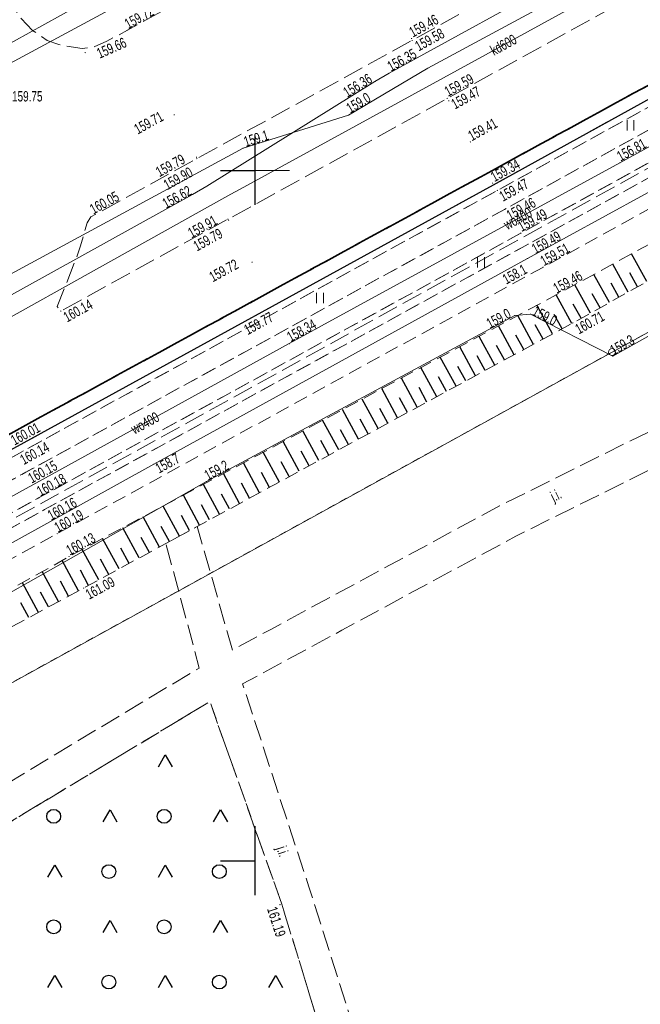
# Model space of a CAD drawing. Header units: metres. Extents: x 0 to 8443948, y 0 to 5887002.
# Tile 195 of 256: x 8442783 to 8442828, y 5885940 to 5886011. Entities that reach past the tile are written whole.
import ezdxf
from ezdxf.enums import TextEntityAlignment as Align

# ---------------------------------------------------------------- set-up
doc = ezdxf.new("R2010")
doc.units = ezdxf.units.M
doc.header["$MEASUREMENT"] = 0
for name, pattern in [('0.5_0.5', [1, 0.5, -0.5]), ('1.0_0.5', [1.5, 1, -0.5]), ('1.5_0.5', [2, 1.5, -0.5]), ('1.5_1.0', [2.5, 1.5, -1]), ('219-500', [0])]:
    doc.linetypes.add(name, pattern=pattern)
doc.layers.get('0').update_dxf_attribs({"color": 250, "linetype": 'CONTINUOUS', "lineweight": 5})
for name, color, linetype in [('000 Inne (niezydentyfikowane)', 253, 'CONTINUOUS'), ('202-punkt graniczny', 253, 'CONTINUOUS'), ('216-obręb ewidencyjny', 253, 'CONTINUOUS'), ('218-kontur użytku gruntowego', 253, 'CONTINUOUS'), ('219-działka ewidencyjna', 253, 'CONTINUOUS'), ('chodnik', 253, 'CONTINUOUS'), ('jezdnia', 253, 'CONTINUOUS'), ('jezdnia-Atr17', 253, 'CONTINUOUS'), ('krawężnik', 253, 'CONTINUOUS'), ('Obszar prawny ulicy', 253, 'CONTINUOUS'), ('pikieta sztuczna', 253, 'CONTINUOUS'), ('pikieta sztuczna-Atr2', 253, 'CONTINUOUS'), ('przewód ciepłowniczy', 253, 'CONTINUOUS'), ('przewód elektroenergetyczny podziemny', 253, 'CONTINUOUS'), ('przewód elektroenergetyczny podziemny - ob. projektowany', 253, 'CONTINUOUS'), ('przewód kanalizacyjny', 253, 'CONTINUOUS'), ('przewód kanalizacyjny-Atr1', 253, 'CONTINUOUS'), ('przewód specjalny', 253, 'CONTINUOUS'), ('przewód telekomunikacyjny podziemny', 253, 'CONTINUOUS'), ('przewód wodociągowy', 253, 'CONTINUOUS'), ('przewód wodociągowy-Atr1', 253, 'CONTINUOUS'), ('rzędna', 253, 'CONTINUOUS'), ('rzędna-Atr2', 253, 'CONTINUOUS'), ('skarpa nieumocniona', 253, 'CONTINUOUS'), ('teren zalesiony', 253, 'CONTINUOUS'), ('trawnik', 253, 'CONTINUOUS'), ('Wstawianie ramki sekcyjnej z opisem', 253, 'CONTINUOUS')]:
    doc.layers.add(name, color=color, linetype=linetype)
doc.styles.get("Standard").update_dxf_attribs({"font": 'Working1250', "width": 0.75})

# ---------------------------------------------------------------- blocks, each defined once
blk = doc.blocks.new('202')
at = {"color": 0, "linetype": 'Continuous', "lineweight": 0}
blk.add_circle((0, 0), 0.25, dxfattribs=at)
blk = doc.blocks.new('TU04')
at = {"color": 0, "linetype": 'Continuous', "lineweight": 13}
for p, q in [((0, 0), (0, 0.75)), ((0.5, 0), (0.5, 0.75))]:
    blk.add_line(p, q, dxfattribs=at)
blk = doc.blocks.new('OTZK3')
at = {"color": 0, "linetype": 'Continuous'}
for p, q in [((-0.5, -0.289), (0, 0.577)), ((0, 0.577), (0.5, -0.289))]:
    blk.add_line(p, q, dxfattribs=at)
blk = doc.blocks.new('OTZK1')
at = {"color": 0, "linetype": 'Continuous'}
blk.add_circle((0, 0), 0.5, dxfattribs=at)
blk = doc.blocks.new('PW01')
at = {"linetype": 'Continuous', "lineweight": 13}
h = blk.add_hatch(color=0, dxfattribs=at)
edge = h.paths.add_edge_path()
edge.add_arc((0, 0), 0.045, 0, 360)
blk = doc.blocks.new('RAMKA500K')
at = {"color": 0}
for p, q in [((397.5, 250), (400, 250)), ((400, 247.5), (400, 250)), ((400, 197.5), (400, 202.5)), ((397.5, 200), (400, 200)), ((400, 0), (400, 2.5)), ((397.5, 0), (400, 0))]:
    blk.add_line(p, q, dxfattribs=at)

msp = doc.modelspace()

# ---------------------------------------------------------------- linework, layer by layer
at = {"color": 0}
for q in [(8442800, 5886002.5), (8442802.5, 5886000)]:
    msp.add_line((8442800, 5886000), q, dxfattribs=at)
at = {"layer": '000 Inne (niezydentyfikowane)', "color": 253, "linetype": 'Continuous', "lineweight": 25, "flags": 128}
for points in [[(8442828.39, 5885991.94), (8442827.27, 5885993.95)], [(8442827.04, 5885991.19), (8442825.91, 5885993.21)], [(8442825.68, 5885990.43), (8442824.54, 5885992.47)], [(8442827.71, 5885991.56), (8442827.15, 5885992.57)], [(8442824.31, 5885989.67), (8442823.17, 5885991.72)], [(8442826.36, 5885990.81), (8442825.79, 5885991.83)], [(8442825, 5885990.05), (8442824.43, 5885991.07)], [(8442822.94, 5885988.91), (8442821.81, 5885990.98)], [(8442823.63, 5885989.29), (8442823.05, 5885990.32)], [(8442821.55, 5885988.15), (8442820.42, 5885990.24)], [(8442822.24, 5885988.53), (8442821.68, 5885989.57)], [(8442820.16, 5885987.4), (8442819.03, 5885989.49)], [(8442818.77, 5885986.64), (8442817.63, 5885988.74)], [(8442820.86, 5885987.78), (8442820.29, 5885988.82)], [(8442817.37, 5885985.89), (8442816.23, 5885987.98)], [(8442819.46, 5885987.02), (8442818.9, 5885988.07)], [(8442815.97, 5885985.13), (8442814.83, 5885987.23)], [(8442818.07, 5885986.27), (8442817.5, 5885987.31)], [(8442814.56, 5885984.37), (8442813.42, 5885986.47)], [(8442816.67, 5885985.51), (8442816.1, 5885986.56)], [(8442813.16, 5885983.6), (8442812.01, 5885985.72)], [(8442815.27, 5885984.75), (8442814.7, 5885985.8)], [(8442811.74, 5885982.84), (8442810.6, 5885984.96)], [(8442813.86, 5885983.99), (8442813.29, 5885985.04)], [(8442810.33, 5885982.07), (8442809.18, 5885984.2)], [(8442812.45, 5885983.22), (8442811.88, 5885984.28)], [(8442808.91, 5885981.3), (8442807.76, 5885983.43)], [(8442811.04, 5885982.46), (8442810.46, 5885983.52)], [(8442807.49, 5885980.53), (8442806.33, 5885982.67)], [(8442809.62, 5885981.69), (8442809.04, 5885982.75)], [(8442806.06, 5885979.76), (8442804.9, 5885981.9)], [(8442808.2, 5885980.92), (8442807.62, 5885981.98)], [(8442804.63, 5885978.99), (8442803.47, 5885981.13)], [(8442806.78, 5885980.15), (8442806.2, 5885981.22)], [(8442803.2, 5885978.21), (8442802.04, 5885980.36)], [(8442805.35, 5885979.37), (8442804.77, 5885980.44)], [(8442801.77, 5885977.43), (8442800.6, 5885979.59)], [(8442803.92, 5885978.6), (8442803.34, 5885979.67)], [(8442802.48, 5885977.82), (8442801.9, 5885978.9)], [(8442800.33, 5885976.65), (8442799.16, 5885978.81)], [(8442798.88, 5885975.87), (8442797.71, 5885978.04)], [(8442801.05, 5885977.04), (8442800.46, 5885978.12)], [(8442797.44, 5885975.09), (8442796.26, 5885977.26)], [(8442799.61, 5885976.26), (8442799.02, 5885977.34)], [(8442795.99, 5885974.3), (8442794.81, 5885976.48)], [(8442798.16, 5885975.48), (8442797.57, 5885976.56)], [(8442794.53, 5885973.51), (8442793.35, 5885975.69)], [(8442796.71, 5885974.69), (8442796.12, 5885975.78)], [(8442793.08, 5885972.72), (8442791.89, 5885974.91)], [(8442795.26, 5885973.91), (8442794.67, 5885975)], [(8442791.61, 5885971.93), (8442790.43, 5885974.12)], [(8442793.8, 5885973.12), (8442793.21, 5885974.21)], [(8442790.15, 5885971.14), (8442788.96, 5885973.33)], [(8442792.35, 5885972.33), (8442791.75, 5885973.42)], [(8442788.68, 5885970.34), (8442787.49, 5885972.54)], [(8442790.88, 5885971.53), (8442790.29, 5885972.63)], [(8442787.22, 5885969.55), (8442786.03, 5885971.75)], [(8442789.42, 5885970.74), (8442788.82, 5885971.84)], [(8442787.95, 5885969.94), (8442787.35, 5885971.05)], [(8442785.77, 5885968.77), (8442784.59, 5885970.94)], [(8442784.33, 5885967.99), (8442783.17, 5885970.14)], [(8442786.49, 5885969.16), (8442785.9, 5885970.25)], [(8442785.05, 5885968.38), (8442784.46, 5885969.46)], [(8442783.62, 5885967.61), (8442783.05, 5885968.68)]]:
    msp.add_lwpolyline(points, dxfattribs=at)
at = {"layer": '216-obręb ewidencyjny', "color": 253, "linetype": '1.5_1.0', "lineweight": 35, "flags": 128}
for points in [[(8442841.544, 5886013.294), (8442656.69, 5885912.36), (8442529.19, 5885839.4), (8442483.422, 5885813.215)], [(8442483.422, 5885813.215), (8442529.19, 5885839.4), (8442656.69, 5885912.36), (8442841.544, 5886013.294)]]:
    msp.add_lwpolyline(points, dxfattribs=at)
at = {"layer": '218-kontur użytku gruntowego', "color": 3, "linetype": '0.5_0.5', "lineweight": 18, "flags": 128}
for points in [[(8442841.544, 5886013.294), (8442656.69, 5885912.36)], [(8442656.69, 5885912.36), (8442841.544, 5886013.294)], [(8442825.86, 5885986.84), (8442849.822, 5886000.036)], [(8442849.822, 5886000.036), (8442825.86, 5885986.84)], [(8442664.32, 5885897.87), (8442825.86, 5885986.84)], [(8442825.86, 5885986.84), (8442664.32, 5885897.87)]]:
    msp.add_lwpolyline(points, dxfattribs=at)
at = {"layer": '219-działka ewidencyjna', "color": 253, "linetype": '219-500', "lineweight": 18, "flags": 128}
for points in [[(8442841.544, 5886013.294), (8442656.69, 5885912.36)], [(8442825.86, 5885986.84), (8442849.822, 5886000.036)], [(8442664.32, 5885897.87), (8442825.86, 5885986.84)]]:
    msp.add_lwpolyline(points, dxfattribs=at)
at = {"layer": 'chodnik', "color": 253, "linetype": '1.0_0.5', "lineweight": 18, "flags": 128}
for points in [[(8442841.998, 5886012.568), (8442832.59, 5886007.41), (8442817.28, 5885998.96), (8442782.54, 5885979.87), (8442752.21, 5885963.2), (8442719.97, 5885945.42), (8442687.74, 5885927.66), (8442670.86, 5885918.39), (8442655.42, 5885909.85), (8442622.88, 5885892.02), (8442596.27, 5885877.38), (8442575.62, 5885866.03), (8442560.59, 5885857.76), (8442525.08, 5885838.22), (8442509.07, 5885829.36), (8442493.12, 5885820.6), (8442482.469, 5885814.742)], [(8442482.734, 5885814.318), (8442493.32, 5885820.16), (8442525.32, 5885837.78), (8442560.79, 5885857.3), (8442596.48, 5885876.9), (8442623.08, 5885891.53), (8442655.67, 5885909.48), (8442687.95, 5885927.26), (8442720.2, 5885944.99), (8442752.48, 5885962.79), (8442782.72, 5885979.4), (8442817.55, 5885998.55), (8442842.259, 5886012.149)], [(8442843.033, 5886010.91), (8442818.06, 5885997.17), (8442783.41, 5885978.14), (8442753.19, 5885961.54), (8442720.93, 5885943.74), (8442688.63, 5885925.96), (8442656.38, 5885908.21), (8442623.77, 5885890.25), (8442597.12, 5885875.63), (8442561.4, 5885855.99), (8442525.99, 5885836.53), (8442493.98, 5885818.86), (8442483.488, 5885813.11)], [(8442484.582, 5885811.358), (8442494.8, 5885816.96), (8442526.92, 5885834.71), (8442562.4, 5885854.15), (8442598.17, 5885873.84), (8442624.8, 5885888.46), (8442657.47, 5885906.45), (8442689.67, 5885924.19), (8442721.98, 5885941.97), (8442754.17, 5885959.73), (8442784.37, 5885976.3), (8442819.26, 5885995.45), (8442844.136, 5886009.143)], [(8442844.65, 5886008.319), (8442819.79, 5885994.66), (8442784.76, 5885975.43), (8442754.61, 5885958.89), (8442722.39, 5885941.13), (8442691.08, 5885923.91), (8442657.91, 5885905.62), (8442625.13, 5885887.6), (8442598.63, 5885873.01), (8442562.69, 5885853.33), (8442527.37, 5885833.89), (8442495.03, 5885816.03), (8442485.077, 5885810.566)], [(8442486.186, 5885808.788), (8442495.8, 5885814.05), (8442518.04, 5885826.35), (8442520.13, 5885827.5), (8442528.37, 5885832.06), (8442563.43, 5885851.44), (8442599.47, 5885871.24), (8442625.94, 5885885.78), (8442658.84, 5885903.89), (8442691.97, 5885922.16), (8442723.6, 5885939.55), (8442755.59, 5885957.15), (8442785.67, 5885973.69), (8442820.87, 5885992.99), (8442845.682, 5886006.666)]]:
    msp.add_lwpolyline(points, dxfattribs=at)
at = {"layer": 'jezdnia', "color": 253, "linetype": '1.5_0.5', "lineweight": 18, "flags": 128}
for points in [[(8442830.032, 5886031.733), (8442822.23, 5886027.48), (8442806.05, 5886018.56), (8442790.76, 5886010.15), (8442789.27, 5886009.36), (8442788.34, 5886008.95), (8442787.47, 5886008.82), (8442785.78, 5886009.11), (8442784.95, 5886009.41), (8442783.89, 5886010.13), (8442783.07, 5886010.99), (8442782.62, 5886011.64), (8442781.65, 5886013.34), (8442781, 5886014.48), (8442780.78, 5886014.42), (8442776.15, 5886011.86), (8442775.91, 5886011.65), (8442777.81, 5886008.18), (8442778.09, 5886007.21), (8442778.01, 5886005.75), (8442777.65, 5886004.51), (8442776.96, 5886003.35), (8442776.3, 5886002.55), (8442774.81, 5886001.36), (8442770.87, 5885999.23), (8442756.54, 5885991.31), (8442741.24, 5885982.9), (8442708.36, 5885964.81), (8442676.55, 5885947.34), (8442660.13, 5885938.27), (8442643.94, 5885929.38), (8442626.55, 5885919.81), (8442611.85, 5885911.74), (8442600.84, 5885905.69), (8442591.83, 5885900.77), (8442590.6, 5885900.4), (8442589.56, 5885900.34), (8442588.46, 5885900.57), (8442587.49, 5885900.95), (8442586.37, 5885901.59), (8442585.49, 5885902.51), (8442585.2, 5885902.95), (8442584.28, 5885904.35), (8442583.34, 5885905.77), (8442578.98, 5885903.47), (8442578.19, 5885902.97), (8442579.08, 5885901.42), (8442579.74, 5885900.28), (8442580.11, 5885899.4), (8442580.54, 5885898.36), (8442580.76, 5885897.33), (8442580.86, 5885896.35), (8442580.83, 5885895.6), (8442580.67, 5885894.5), (8442580.1, 5885892.72), (8442579.43, 5885891.17), (8442578.57, 5885889.96), (8442577.62, 5885889.04), (8442576.46, 5885888.28), (8442566.72, 5885882.85), (8442562.08, 5885880.33), (8442555.47, 5885876.7), (8442551.35, 5885874.45), (8442534.3, 5885865.07), (8442516.23, 5885855.16), (8442499.86, 5885846.13), (8442483.54, 5885837.12), (8442472.34, 5885830.966)], [(8442838.243, 5886018.582), (8442829.34, 5886013.68), (8442813.92, 5886005.21), (8442798.04, 5885996.46), (8442785.94, 5885989.81), (8442785.67, 5885990.13), (8442787.01, 5885993.53), (8442787.37, 5885994.54), (8442787.84, 5885996.21), (8442788.11, 5885996.63), (8442795.79, 5886000.85), (8442811.38, 5886009.41), (8442827.19, 5886018.13), (8442835.632, 5886022.764)], [(8442482.469, 5885814.742), (8442493.12, 5885820.6), (8442509.07, 5885829.36), (8442525.08, 5885838.22), (8442560.59, 5885857.76), (8442575.62, 5885866.03), (8442596.27, 5885877.38), (8442622.88, 5885892.02), (8442655.42, 5885909.85), (8442670.86, 5885918.39), (8442687.74, 5885927.66), (8442719.97, 5885945.42), (8442752.21, 5885963.2), (8442782.54, 5885979.87), (8442817.28, 5885998.96), (8442832.59, 5886007.41), (8442841.998, 5886012.568)]]:
    msp.add_lwpolyline(points, dxfattribs=at)
msp.add_lwpolyline([(8442547.85, 5885826.63), (8442525.34, 5885814.13), (8442526.33, 5885811.55), (8442549.07, 5885824.44), (8442570, 5885836.02), (8442597.13, 5885850.52), (8442609.19, 5885857.6), (8442627.63, 5885868.15), (8442640.14, 5885875.21), (8442641.78, 5885876.13), (8442672.91, 5885894.35), (8442687.64, 5885901.06), (8442729.86, 5885924.53), (8442744.55, 5885932.95), (8442765.66, 5885944.46), (8442781.73, 5885952.49), (8442796.73, 5885961.53), (8442801.94, 5885946.86), (8442810.19, 5885919.94), (8442812.59, 5885920.67), (8442803.9, 5885948.12), (8442799.1, 5885962.81), (8442806.3, 5885966.7), (8442818.9, 5885973.51), (8442834.35, 5885981.17), (8442843.99, 5885986.8), (8442842.73, 5885988.95), (8442833.1, 5885983.34), (8442817.71, 5885975.7), (8442801.14, 5885966.76), (8442798.36, 5885965.26), (8442797.93, 5885966.8), (8442795.82, 5885974.21), (8442793.55, 5885972.98), (8442795.2, 5885966.83), (8442795.96, 5885963.96), (8442780.61, 5885954.73), (8442764.55, 5885946.69), (8442743.32, 5885935.12), (8442728.63, 5885926.71), (8442686.61, 5885903.33), (8442671.88, 5885896.62), (8442640.53, 5885878.31), (8442640.17, 5885878.1), (8442626.4, 5885870.33), (8442607.93, 5885859.76), (8442595.89, 5885852.69), (8442568.82, 5885838.23)], close=True, dxfattribs=at)
at = {"layer": 'krawężnik', "color": 253, "linetype": 'Continuous', "lineweight": 25, "flags": 128}
msp.add_lwpolyline([(8442482.469, 5885814.742), (8442493.12, 5885820.6), (8442509.07, 5885829.36), (8442525.08, 5885838.22), (8442560.59, 5885857.76), (8442575.62, 5885866.03), (8442596.27, 5885877.38), (8442622.88, 5885892.02), (8442655.42, 5885909.85), (8442670.86, 5885918.39), (8442687.74, 5885927.66), (8442719.97, 5885945.42), (8442752.21, 5885963.2), (8442782.54, 5885979.87), (8442817.28, 5885998.96), (8442832.59, 5886007.41), (8442841.998, 5886012.568)], dxfattribs=at)
at = {"layer": 'Obszar prawny ulicy', "color": 5, "linetype": '219-500', "lineweight": 18, "flags": 128}
msp.add_lwpolyline([(8442841.544, 5886013.294), (8442656.69, 5885912.36), (8442529.19, 5885839.41), (8442483.42, 5885813.219)], dxfattribs=at)
at = {"layer": 'przewód ciepłowniczy', "color": 212, "linetype": 'Continuous', "lineweight": 18, "flags": 128}
msp.add_lwpolyline([(8442826.582, 5886037.26), (8442825.12, 5886036.46), (8442809.73, 5886024.43), (8442772.28, 5886003.68), (8442730.32, 5885980.35), (8442695.32, 5885961.45), (8442662.89, 5885943.59), (8442635.46, 5885934.17), (8442623.62, 5885927.75), (8442622.3, 5885927.06), (8442597.82, 5885907.62), (8442578.89, 5885897.21), (8442557.8, 5885885.69), (8442526.33, 5885868.13), (8442492.21, 5885849.12), (8442469.139, 5885836.093)], dxfattribs=at)
at = {"layer": 'przewód elektroenergetyczny podziemny', "color": 1, "linetype": 'Continuous', "lineweight": 18, "flags": 128}
for points in [[(8442836.92, 5886020.701), (8442829.31, 5886016.48), (8442812.51, 5886007.4), (8442806.77, 5886004), (8442799.15, 5886001.61), (8442776.78, 5885989.51), (8442761.98, 5885981.39), (8442746.96, 5885972.96), (8442730.3, 5885963.84), (8442714.78, 5885954.19), (8442700.72, 5885946.57), (8442683.24, 5885937.15), (8442682.77, 5885936.19), (8442668.97, 5885928.39)], [(8442849.905, 5885999.903), (8442841.97, 5885995.57), (8442825.91, 5885986.54), (8442819.95, 5885989.59), (8442818.81, 5885989.49), (8442796.49, 5885977.47), (8442769.36, 5885962.12), (8442747.93, 5885950.26), (8442725.89, 5885938.18), (8442702.22, 5885925.29), (8442673.81, 5885909.27), (8442648.33, 5885895.55), (8442622.2, 5885881.15), (8442611, 5885875.11), (8442589.44, 5885863.08), (8442560.1, 5885846.98), (8442528.68, 5885829.44)]]:
    msp.add_lwpolyline(points, dxfattribs=at)
at = {"layer": 'przewód elektroenergetyczny podziemny - ob. projektowany', "color": 3, "linetype": '1.5_0.5', "lineweight": 18, "flags": 128}
msp.add_lwpolyline([(8442484.819, 5885810.978), (8442492.55, 5885815.32), (8442510.12, 5885824.88), (8442527.6, 5885834.61), (8442545.17, 5885844.17), (8442562.64, 5885853.9), (8442580.21, 5885863.46), (8442597.78, 5885873.01), (8442615.24, 5885882.77), (8442632.7, 5885892.51), (8442650.27, 5885902.07), (8442667.96, 5885911.8), (8442700.77, 5885929.84), (8442718.29, 5885939.48), (8442735.81, 5885949.13), (8442753.33, 5885958.77), (8442770.89, 5885968.35), (8442788.4, 5885978.02), (8442805.9, 5885987.69), (8442840.92, 5886007.03), (8442844.291, 5886008.895)], dxfattribs=at)
at = {"layer": 'przewód kanalizacyjny', "color": 34, "linetype": 'Continuous', "lineweight": 18, "flags": 128}
for points in [[(8442653.2, 5885937.44), (8442660.34, 5885925.26), (8442694.64, 5885944.13), (8442742.91, 5885969.14), (8442795.48, 5885998.25), (8442796.51, 5885998.86), (8442808.69, 5886006.43), (8442809.71, 5886007.04), (8442836.33, 5886021.645)], [(8442695.2, 5885941.26), (8442695.86, 5885941.62), (8442745.59, 5885968.88), (8442746.25, 5885969.24), (8442746.91, 5885969.61), (8442797.6, 5885997.91), (8442798.26, 5885998.28), (8442798.92, 5885998.64), (8442837.498, 5886019.775)]]:
    msp.add_lwpolyline(points, dxfattribs=at)
at = {"layer": 'przewód specjalny', "color": 253, "linetype": 'Continuous', "lineweight": 18, "flags": 128}
msp.add_lwpolyline([(8442566.01, 5885889.1), (8442600.17, 5885908.09), (8442608.66, 5885914.28), (8442609.17, 5885914.61), (8442609.67, 5885914.94), (8442618.23, 5885921.89), (8442628.92, 5885928.11), (8442638, 5885933.03), (8442648.02, 5885937.42), (8442663.36, 5885942.41), (8442690.14, 5885957.15), (8442715.73, 5885970.93), (8442741.44, 5885985.33), (8442767.78, 5885999.97), (8442790.1, 5886011.97), (8442810.04, 5886022.27), (8442810.57, 5886022.54), (8442825.11, 5886035.58), (8442826.981, 5886036.62)], dxfattribs=at)
at = {"layer": 'przewód telekomunikacyjny podziemny', "color": 30, "linetype": 'Continuous', "lineweight": 18, "flags": 128}
msp.add_lwpolyline([(8442845.149, 5886007.52), (8442819.73, 5885993.62), (8442792.68, 5885978.72), (8442764.96, 5885963.37), (8442742.51, 5885951.26), (8442715.88, 5885936.68), (8442689.75, 5885922.33), (8442664.49, 5885908.48), (8442641.02, 5885895.43), (8442613.42, 5885880.21), (8442586.52, 5885865.07), (8442555.95, 5885848.53), (8442535.15, 5885836.83), (8442526.51, 5885832.17), (8442498.85, 5885816.9), (8442485.646, 5885809.653)], dxfattribs=at)
at = {"layer": 'przewód wodociągowy', "color": 5, "linetype": 'Continuous', "lineweight": 18, "flags": 128}
msp.add_lwpolyline([(8442843.605, 5886009.994), (8442843.29, 5886009.82), (8442826.42, 5886000.55), (8442802.48, 5885987.45), (8442778.93, 5885974.5), (8442749.11, 5885958.12), (8442696.67, 5885929.15), (8442690.32, 5885925.61), (8442668.73, 5885914.04), (8442635.32, 5885895.63), (8442606.35, 5885879.69), (8442569.17, 5885859.16), (8442546.29, 5885846.29), (8442517.14, 5885829.75), (8442484.185, 5885811.993)], dxfattribs=at)
at = {"layer": 'skarpa nieumocniona', "color": 253, "linetype": '1.0_0.5', "lineweight": 18, "flags": 128}
msp.add_lwpolyline([(8442723.72, 5885936.86), (8442731.46, 5885939.97), (8442757.61, 5885953.58), (8442787.59, 5885969.75), (8442793.55, 5885972.98), (8442795.82, 5885974.21), (8442823.02, 5885988.95), (8442854.37, 5886006.41), (8442859.23, 5886009.47), (8442860.56, 5886012.32), (8442858.44, 5886010.85), (8442853.51, 5886008.25), (8442821.81, 5885990.98), (8442786.53, 5885972.03), (8442756.68, 5885955.23), (8442730.89, 5885941.05)], close=True, dxfattribs=at)
msp.add_lwpolyline([(8442723.72, 5885936.86), (8442731.46, 5885939.97), (8442757.61, 5885953.58), (8442787.59, 5885969.75), (8442793.55, 5885972.98), (8442795.82, 5885974.21), (8442823.02, 5885988.95), (8442854.37, 5886006.41), (8442859.23, 5886009.47), (8442860.56, 5886012.32), (8442858.44, 5886010.85), (8442853.51, 5886008.25), (8442821.81, 5885990.98), (8442786.53, 5885972.03), (8442756.68, 5885955.23), (8442730.89, 5885941.05)], close=True, dxfattribs=at)
at = {"layer": 'teren zalesiony', "color": 253, "linetype": '1.0_0.5', "lineweight": 18, "flags": 128}
msp.add_lwpolyline([(8442560.39, 5885774.39), (8442810.19, 5885919.94), (8442801.94, 5885946.86), (8442796.73, 5885961.53), (8442781.73, 5885952.49), (8442765.66, 5885944.46), (8442744.55, 5885932.95), (8442729.86, 5885924.53), (8442687.64, 5885901.06), (8442672.91, 5885894.35), (8442641.78, 5885876.13), (8442640.14, 5885875.21), (8442627.63, 5885868.15), (8442609.19, 5885857.6), (8442597.13, 5885850.52), (8442570, 5885836.02), (8442549.07, 5885824.44), (8442526.33, 5885811.55), (8442527.32, 5885808.99), (8442538.89, 5885777.39), (8442550.51, 5885746.13)], close=True, dxfattribs=at)
at = {"layer": 'trawnik', "color": 253, "linetype": '1.0_0.5', "lineweight": 18, "flags": 128}
for points in [[(8442842.259, 5886012.149), (8442817.55, 5885998.55), (8442782.72, 5885979.4), (8442752.48, 5885962.79), (8442720.2, 5885944.99), (8442687.95, 5885927.26), (8442655.67, 5885909.48), (8442623.08, 5885891.53), (8442596.48, 5885876.9), (8442560.79, 5885857.3), (8442525.32, 5885837.78), (8442493.32, 5885820.16), (8442482.734, 5885814.318)], [(8442483.488, 5885813.11), (8442493.98, 5885818.86), (8442525.99, 5885836.53), (8442561.4, 5885855.99), (8442597.12, 5885875.63), (8442623.77, 5885890.25), (8442656.38, 5885908.21), (8442688.63, 5885925.96), (8442720.93, 5885943.74), (8442753.19, 5885961.54), (8442783.41, 5885978.14), (8442818.06, 5885997.17), (8442843.033, 5886010.91)], [(8442844.136, 5886009.143), (8442819.26, 5885995.45), (8442784.37, 5885976.3), (8442754.17, 5885959.73), (8442721.98, 5885941.97), (8442689.67, 5885924.19), (8442657.47, 5885906.45), (8442624.8, 5885888.46), (8442598.17, 5885873.84), (8442562.4, 5885854.15), (8442526.92, 5885834.71), (8442494.8, 5885816.96), (8442484.582, 5885811.358)], [(8442485.077, 5885810.566), (8442495.03, 5885816.03), (8442527.37, 5885833.89), (8442562.69, 5885853.33), (8442598.63, 5885873.01), (8442625.13, 5885887.6), (8442657.91, 5885905.62), (8442691.08, 5885923.91), (8442722.39, 5885941.13), (8442754.61, 5885958.89), (8442784.76, 5885975.43), (8442819.79, 5885994.66), (8442844.65, 5886008.319)]]:
    msp.add_lwpolyline(points, dxfattribs=at)

# ---------------------------------------------------------------- block references
at = {"layer": '202-punkt graniczny', "color": 253, "linetype": 'Continuous', "lineweight": 18}
msp.add_blockref('202', (8442825.86, 5885986.84), dxfattribs=at)
at = {"layer": 'pikieta sztuczna', "color": 253, "linetype": 'Continuous', "lineweight": 13}
for p in [(8442790.76, 5886010.15), (8442811.34, 5886009.55), (8442811.38, 5886009.41), (8442787.7, 5886008.53), (8442813.92, 5886005.21), (8442814.03, 5886005.04), (8442794.15, 5886004.03), (8442815.6, 5886002.06), (8442795.76, 5886000.95), (8442795.79, 5886000.85), (8442817.21, 5885999.08), (8442817.55, 5885998.55), (8442818.06, 5885997.17), (8442788.11, 5885996.63), (8442798.04, 5885996.46), (8442798.09, 5885996.39), (8442819.26, 5885995.45), (8442819.79, 5885994.66), (8442799.79, 5885993.35), (8442820.87, 5885992.99), (8442821.81, 5885990.98), (8442801.6, 5885990.34), (8442785.94, 5885989.81), (8442823.02, 5885988.95), (8442783.41, 5885978.14), (8442784.37, 5885976.3), (8442784.76, 5885975.43), (8442785.67, 5885973.69), (8442786.53, 5885972.03), (8442787.59, 5885969.75), (8442801.81, 5885946.82)]:
    msp.add_blockref('PW01', p, dxfattribs=at)
at = {"layer": 'rzędna', "color": 34, "linetype": 'Continuous', "lineweight": 18}
for p in [(8442809.71, 5886007.04), (8442808.69, 5886006.43), (8442795.48, 5885998.25)]:
    msp.add_blockref('PW01', p, dxfattribs=at)
at = {"layer": 'rzędna', "color": 1, "linetype": 'Continuous', "lineweight": 18}
for p in [(8442806.77, 5886004), (8442799.15, 5886001.61), (8442819.95, 5885989.59), (8442818.81, 5885989.49), (8442825.91, 5885986.54), (8442796.49, 5885977.47)]:
    msp.add_blockref('PW01', p, dxfattribs=at)
at = {"layer": 'rzędna', "color": 5, "linetype": 'Continuous', "lineweight": 18}
for p in [(8442826.42, 5886000.55), (8442802.48, 5885987.45)]:
    msp.add_blockref('PW01', p, dxfattribs=at)
at = {"layer": 'rzędna', "color": 30, "linetype": 'Continuous', "lineweight": 18}
for p in [(8442819.73, 5885993.62), (8442792.68, 5885978.72)]:
    msp.add_blockref('PW01', p, dxfattribs=at)
at = {"layer": 'teren zalesiony', "color": 253, "linetype": 'Continuous', "lineweight": 18}
for name, p in [('OTZK3', (8442793.503, 5885957.102)), ('OTZK1', (8442785.416, 5885953.216)), ('OTZK3', (8442789.503, 5885953.102)), ('OTZK1', (8442793.416, 5885953.216)), ('OTZK3', (8442797.503, 5885953.102)), ('OTZK3', (8442785.503, 5885949.102)), ('OTZK1', (8442789.416, 5885949.216)), ('OTZK3', (8442793.503, 5885949.102)), ('OTZK1', (8442797.416, 5885949.216)), ('OTZK1', (8442785.416, 5885945.216)), ('OTZK3', (8442789.503, 5885945.102)), ('OTZK1', (8442793.416, 5885945.216)), ('OTZK3', (8442797.503, 5885945.102)), ('OTZK3', (8442785.503, 5885941.102)), ('OTZK1', (8442789.416, 5885941.216)), ('OTZK3', (8442793.503, 5885941.102)), ('OTZK1', (8442797.416, 5885941.216)), ('OTZK3', (8442801.503, 5885941.102))]:
    msp.add_blockref(name, p, dxfattribs=at)
at = {"layer": 'trawnik', "color": 253, "linetype": 'Continuous', "lineweight": 18}
for p in [(8442826.949, 5886002.879), (8442816.119, 5885992.969), (8442804.449, 5885990.379)]:
    msp.add_blockref('TU04', p, dxfattribs=at)
at = {"layer": 'Wstawianie ramki sekcyjnej z opisem', "color": 253, "linetype": 'Continuous', "lineweight": 13}
for p in [(8442400, 5886000), (8442400, 5885750)]:
    msp.add_blockref('RAMKA500K', p, dxfattribs=at)

# ---------------------------------------------------------------- texts
at = {"layer": 'jezdnia-Atr17', "color": 253, "width": 0.72}
for rotation, p in [(26.4, (8442821.64, 5885975.98)), (288.095, (8442801.54, 5885950.91))]:
    msp.add_text('j.i.', height=0.75, rotation=rotation, dxfattribs=at).set_placement(p)
at = {"layer": 'pikieta sztuczna-Atr2', "color": 253, "width": 0.72}
for s, rotation, p in [('159.72', 28.812, (8442790.82, 5886010.22)), ('159.46', 28.817, (8442811.43, 5886009.61)), ('159.58', 28.817, (8442811.86, 5886008.61)), ('159.66', 23.79, (8442788.75, 5886008.08)), ('159.59', 28.81, (8442813.99, 5886005.32)), ('159.47', 28.81, (8442814.48, 5886004.4)), ('159.71', 28.769, (8442791.51, 5886002.59)), ('159.41', 28.81, (8442815.7, 5886002.1)), ('159.79', 28.787, (8442793.08, 5885999.5)), ('159.90', 28.787, (8442793.64, 5885998.56)), ('159.34', 28.81, (8442817.34, 5885999.14)), ('159.47', 28.827, (8442817.96, 5885997.72)), ('160.05', 28.787, (8442788.3, 5885996.8)), ('159.46', 28.82, (8442818.48, 5885996.35)), ('159.91', 28.792, (8442795.41, 5885995.07)), ('159.49', 28.83, (8442819.31, 5885995.53)), ('159.79', 28.792, (8442795.8, 5885994.12)), ('159.49', 28.785, (8442820.31, 5885993.92)), ('159.51', 28.862, (8442820.93, 5885993.05)), ('159.72', 28.789, (8442796.95, 5885991.89)), ('159.46', 28.58, (8442821.86, 5885991.06)), ('160.14', 28.827, (8442786.39, 5885988.98)), ('159.77', 28.789, (8442799.47, 5885988.06)), ('160.71', 29.114, (8442823.46, 5885988.11)), ('160.01', 28.789, (8442782.58, 5885980.06)), ('160.14', 28.802, (8442783.25, 5885978.65)), ('160.15', 28.775, (8442783.83, 5885977.31)), ('160.18', 28.76, (8442784.46, 5885976.37)), ('160.16', 28.765, (8442785.24, 5885974.63)), ('160.19', 28.734, (8442785.73, 5885973.75)), ('160.13', 28.241, (8442786.58, 5885972.09)), ('161.09', 28.453, (8442787.99, 5885968.9)), ('161.19', 287.739, (8442800.86, 5885946.52))]:
    msp.add_text(s, height=0.75, rotation=rotation, dxfattribs=at).set_placement(p)
msp.add_text('159.75', height=0.75, dxfattribs=at).set_placement((8442782.4, 5886005.74), align=Align.TOP_LEFT)
at = {"layer": 'przewód kanalizacyjny-Atr1', "color": 34, "width": 0.72}
msp.add_text('kd600', height=0.75, rotation=28.717, dxfattribs=at).set_placement((8442817.13, 5886008.62), align=Align.MIDDLE_LEFT)
at = {"layer": 'przewód wodociągowy-Atr1', "color": 5, "width": 0.72}
for rotation, p in [(28.687, (8442818.1, 5885996)), (28.805, (8442791.1, 5885981.19))]:
    msp.add_text('wo400', height=0.75, rotation=rotation, dxfattribs=at).set_placement(p, align=Align.MIDDLE_LEFT)
at = {"layer": 'rzędna-Atr2', "color": 253, "width": 0.72}
for s, rotation, p in [('156.35', 28.754, (8442809.85, 5886007.14)), ('159.0', 30.639, (8442806.9, 5886004.11)), ('159.1', 17.414, (8442799.33, 5886001.69)), ('156.81', 28.789, (8442826.48, 5886000.63)), ('158.1', 28.847, (8442818.2, 5885991.72)), ('159.0', 332.899, (8442820.02, 5885989.55)), ('158.34', 28.687, (8442802.58, 5885987.55)), ('159.3', 29.347, (8442825.99, 5885986.59)), ('159.2', 28.304, (8442796.59, 5885977.53))]:
    msp.add_text(s, height=0.75, rotation=rotation, dxfattribs=at).set_placement(p)
for s, rotation, p in [('156.36', 31.9, (8442808.56, 5886006.42)), ('156.62', 28.976, (8442795.49, 5885998.28)), ('159.0', 28.304, (8442818.61, 5885989.38))]:
    msp.add_text(s, height=0.75, rotation=rotation, dxfattribs=at).set_placement(p, align=Align.RIGHT)
msp.add_text('158.7', height=0.75, rotation=28.847, dxfattribs=at).set_placement((8442792.69, 5885978.69), align=Align.TOP_LEFT)

doc.saveas('drawing.dxf')
